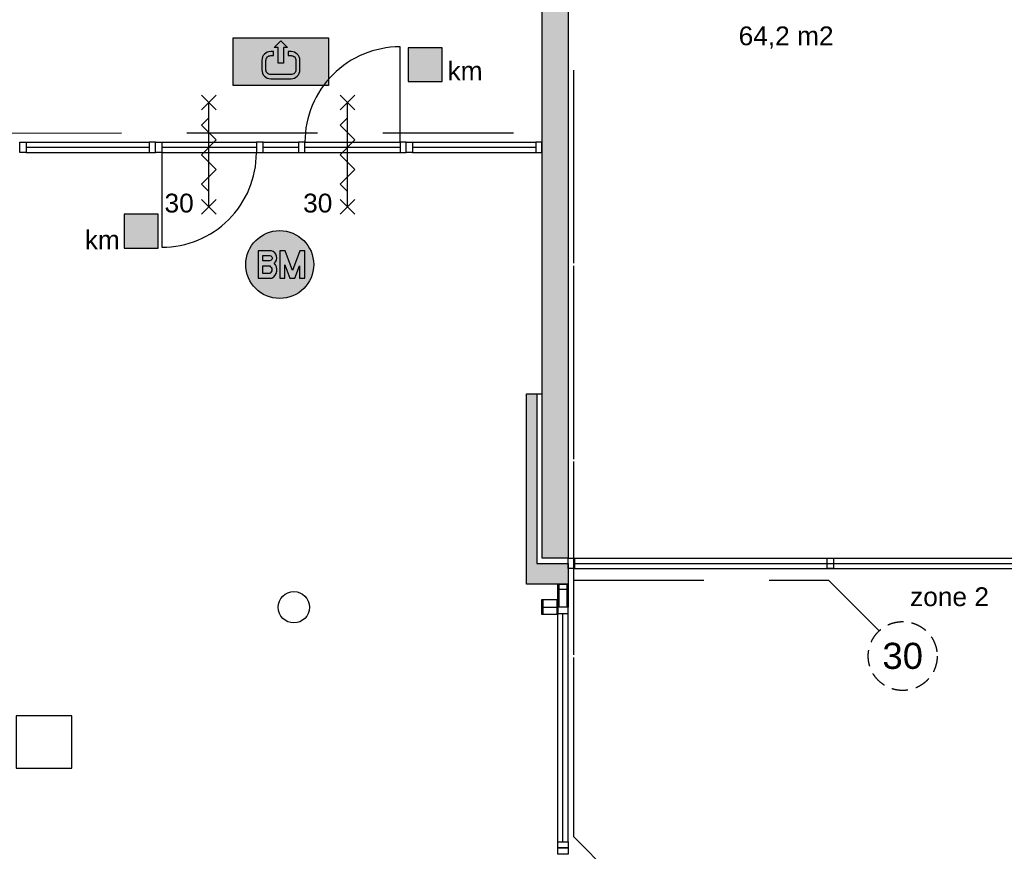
# Model space of a CAD drawing. Header units: millimetres. Extents: x 0 to 116900, y 0 to 82100.
# Tile 22 of 35: x 41503 to 50926, y 45293 to 53258. Entities that reach past the tile are written whole.
import ezdxf
from ezdxf.enums import TextEntityAlignment as Align

# ---------------------------------------------------------------- set-up
doc = ezdxf.new("R2010")
doc.units = ezdxf.units.MM
doc.header["$LTSCALE"] = 50
doc.header["$MEASUREMENT"] = 0
doc.linetypes.add('B0403', pattern=[37.5, 25, -12.5])
doc.linetypes.add('B0702', pattern=[4.6875, 3.125, -1.5625])
doc.layers.get('0').update_dxf_attribs({"color": 8, "linetype": 'CONTINUOUS'})
for name, color, linetype in [('AA65----_BEVEILIGING', 240, 'CONTINUOUS'), ('AI65----_BEVEILIGING', 1, 'CONTINUOUS'), ('AL22FG2-_BAKSTEEN', 2, 'CONTINUOUS'), ('AL22XI--_HOUT', 1, 'CONTINUOUS'), ('AL65----_BEVEILIGING', 240, 'CONTINUOUS'), ('ALR3OR3-_OPPR30', 150, 'B0403'), ('AT$1A---_ALGEMEEN', 7, 'CONTINUOUS'), ('AT65---_BEVEILIGING', 7, 'CONTINUOUS'), ('LAYER01', 252, 'CONTINUOUS'), ('LAYER08', 7, 'CONTINUOUS'), ('LAYER28', 8, 'CONTINUOUS'), ('LAYER30', 8, 'CONTINUOUS')]:
    doc.layers.add(name, color=color, linetype=linetype)
doc.styles.add('01_100', font='arial.ttf', dxfattribs={"height": 180})
doc.styles.add('02_100', font='arial.ttf', dxfattribs={"height": 250})
doc.styles.add('03_1', font='arial.ttf', dxfattribs={"height": 3.5})

# ---------------------------------------------------------------- blocks, each defined once
blk = doc.blocks.new('HA140')
at = {"layer": 'LAYER28', "color": 2, "linetype": 'Continuous'}
for points in [[(-70, 66.5), (70, 66.5)], [(0, -66.5), (0, 66.5)], [(-70, -66.5), (70, -66.5)]]:
    blk.add_lwpolyline(points, dxfattribs=at)
blk = doc.blocks.new('B1H-65S01L')
at = {"layer": 'AA65----_BEVEILIGING'}
blk.add_hatch(color=30, dxfattribs=at).paths.add_polyline_path([(-125, -125), (125, -125), (125, 125), (-125, 125)])
at = {"layer": 'AI65----_BEVEILIGING', "color": 250}
blk.add_lwpolyline([(125, 125), (-125, 125), (-125, -125), (125, -125)], close=True, dxfattribs=at)
blk = doc.blocks.new('A-S-65S035S')
at = {"layer": 'AL65----_BEVEILIGING'}
for p, q in [((0.707, 5.707), (-0.707, 4.293)), ((0.707, 4.293), (-0.707, 5.707)), ((0, -5), (0, 5)), ((0.707, -4.293), (-0.707, -5.707)), ((0.707, -5.707), (-0.707, -4.293))]:
    blk.add_line(p, q, dxfattribs=at)
blk.add_lwpolyline([(0, -3.536), (-0.707, -2.828), (0.707, -1.414), (-0.707, 0), (0.707, 1.414), (-0.707, 2.828), (0, 3.536)], dxfattribs=at)
at = {"layer": 'AT65---_BEVEILIGING', "color": 3, "style": '03_1', "width": 0.8}
blk.add_attdef('TIJD', text='', height=3.5, dxfattribs=at).set_placement((0.023, 7.5), align=Align.MIDDLE)
blk = doc.blocks.new('B1H-65S022')
at = {"layer": 'AA65----_BEVEILIGING'}
h = blk.add_hatch(color=100, dxfattribs=at)
h.paths.add_polyline_path([(0, -175), (0, -155), (-50, -105), (-20, -105), (-20, 0), (-110, 0), (-110, -10, 0.414214), (-75, -45), (-55, -45), (-55, -75), (-75, -75, -0.414214), (-140, -10), (-140, 0), (-350, 0), (-350, -175)])
h.paths.add_polyline_path([(-140, 0), (-140, 60, -0.414214), (-75, 125), (0, 125), (0, 175), (-350, 175), (-350, 0)])
h.paths.add_polyline_path([(0, 175), (0, 125), (75, 125, -0.414214), (140, 60), (140, 0), (350, 0), (350, 175)])
h.paths.add_polyline_path([(350, -175), (350, 0), (140, 0), (140, -10, -0.414214), (75, -75), (55, -75), (55, -45), (75, -45, 0.414214), (110, -10), (110, 0), (20, 0), (20, -105), (50, -105), (0, -155), (0, -175)])
h.paths.add_polyline_path([(110, 0), (110, 60, 0.414214), (75, 95), (0, 95), (0, 10), (20, 10), (20, 0)], flags=17)
h.paths.add_polyline_path([(-110, 0), (-20, 0), (-20, 10), (0, 10), (0, 95), (-75, 95, 0.414214), (-110, 60)])
at = {"layer": 'AI65----_BEVEILIGING'}
h = blk.add_hatch(color=255, dxfattribs=at)
edge = h.paths.add_edge_path()
edge.add_line((-55, -45), (-75, -45))
edge.add_arc((-75, -10), 35, 180, 270, ccw=False)
edge.add_line((-110, -10), (-110, 60))
edge.add_arc((-75, 60), 35, 90, 180, ccw=False)
edge.add_line((-75, 95), (75, 95))
edge.add_arc((75, 60), 35, 0, 90, ccw=False)
edge.add_line((110, 60), (110, -10))
edge.add_arc((75, -10), 35, -90, 0, ccw=False)
edge.add_line((75, -45), (55, -45))
edge.add_line((55, -45), (55, -75))
edge.add_line((55, -75), (75, -75))
edge.add_arc((75, -10), 65, 270, 360)
edge.add_line((140, -10), (140, 60))
edge.add_arc((75, 60), 65, 0, 90)
edge.add_line((75, 125), (-75, 125))
edge.add_arc((-75, 60), 65, 90, 180)
edge.add_line((-140, 60), (-140, -10))
edge.add_arc((-75, -10), 65, 180, 270)
edge.add_line((-75, -75), (-55, -75))
edge.add_line((-55, -75), (-55, -45))
blk.add_hatch(color=255, dxfattribs=at).paths.add_polyline_path([(20, 10), (20, -105), (50, -105), (0, -155), (-50, -105), (-20, -105), (-20, 10)])
at = {"layer": 'AI65----_BEVEILIGING', "color": 100, "linetype": 'Continuous'}
blk.add_lwpolyline([(-350, 175), (350, 175), (350, -175), (-350, -175)], close=True, dxfattribs=at)
at = {"layer": 'AI65----_BEVEILIGING', "color": 255, "linetype": 'Continuous'}
blk.add_lwpolyline([(-55, -45), (-75, -45, -0.414214), (-110, -10), (-110, 60, -0.414214), (-75, 95), (75, 95, -0.414214), (110, 60), (110, -10, -0.414214), (75, -45), (55, -45), (55, -75), (75, -75, 0.414214), (140, -10), (140, 60, 0.414214), (75, 125), (-75, 125, 0.414214), (-140, 60), (-140, -10, 0.414214), (-75, -75), (-55, -75)], format="xyb", close=True, dxfattribs=at)
at = {"layer": 'AI65----_BEVEILIGING', "color": 255}
blk.add_lwpolyline([(20, 10), (20, -105), (50, -105), (0, -155), (-50, -105), (-20, -105), (-20, 10)], close=True, dxfattribs=at)
blk = doc.blocks.new('B1H-65S00H')
at = {"layer": 'AA65----_BEVEILIGING'}
h = blk.add_hatch(color=256, dxfattribs=at)
h.paths.add_polyline_path([(110.4, 0), (77.9, 0), (94.6, -43.8)], flags=17)
h.paths.add_polyline_path([(0, 250), (0, 101.2), (39.4, 101.2), (77.9, 0), (110.4, 0), (147, 101.2), (184.6, 101.2), (184.6, 0), (250, 0, 0.414214)])
h.paths.add_polyline_path([(250, 0), (184.6, 0), (184.6, -101.2), (145.8, -101.2), (145.8, -8.4), (111.1, -101.2), (75.6, -101.2), (38.6, -1.6), (38.6, -101.2), (0, -101.2), (0, -250, 0.414214)])
h.paths.add_polyline_path([(0, 0), (-33.3, 0, -0.450434), (-57.3, -100.9), (-62.2, -101.2), (-158.5, -101.1), (-158.5, 0), (-250, 0, 0.414214), (0, -250)])
h.paths.add_polyline_path([(0, 250, 0.414214), (-250, 0), (-158.5, 0), (-158.5, 101.2), (-61.7, 101.1, -0.636384), (-41.8, 10, -0.047609), (-33.3, 0), (0, 0), (0, 101.2)])
h.paths.add_polyline_path([(-77.2, 67.2), (-125, 67.2), (-125, 26.3), (-77.6, 26.3, 1.044647)], flags=17)
h.paths.add_polyline_path([(-73.8, -10.6), (-124.9, -10.6), (-124.9, -67.1), (-73.8, -67.1, 0.559853)], flags=17)
at = {"layer": 'AI65----_BEVEILIGING'}
h = blk.add_hatch(color=255, dxfattribs=at)
h.paths.add_polyline_path([(-61.7, 101.1), (-158.5, 101.2), (-158.5, -101.1), (-62.2, -101.2), (-57.3, -100.9, 0.508957), (-41.8, 10, 0.636384)])
h.paths.add_polyline_path([(-125, 67.2), (-77.2, 67.2, -1.044647), (-77.6, 26.3), (-125, 26.3)], flags=16)
h.paths.add_polyline_path([(-124.9, -10.6), (-73.8, -10.6, -0.559853), (-73.8, -67.1), (-124.9, -67.1)], flags=16)
h.paths.add_polyline_path([(39.4, 101.2), (0, 101.2), (0, -101.2), (38.6, -101.2), (38.6, -1.6), (75.6, -101.2), (111.1, -101.2), (145.8, -8.4), (145.8, -101.2), (184.6, -101.2), (184.6, 101.2), (147, 101.2), (94.6, -43.8)])
at = {"layer": 'AI65----_BEVEILIGING', "color": 255}
for points in [[(-61.7, 101.1), (-158.5, 101.2), (-158.5, -101.1), (-62.2, -101.2), (-57.3, -100.9, 0.508957), (-41.8, 10, 0.636384), (-61.7, 101.1)], [(-77.6, 26.3), (-125, 26.3), (-125, 67.2), (-77.2, 67.2, -1.044647), (-77.6, 26.3)], [(-73.8, -10.6, -0.559853), (-73.8, -67.1), (-124.9, -67.1), (-124.9, -10.6), (-73.8, -10.6, -0.559853)]]:
    blk.add_lwpolyline(points, format="xyb", close=True, dxfattribs=at)
blk.add_lwpolyline([(184.6, 101.2), (147, 101.2), (94.6, -43.8), (39.4, 101.2), (0, 101.2), (0, -101.2), (38.6, -101.2), (38.6, -1.6), (75.6, -101.2), (111.1, -101.2), (145.8, -8.4), (145.8, -101.2), (184.6, -101.2), (184.6, 101.2)], close=True, dxfattribs=at)
at = {"layer": 'AL65----_BEVEILIGING'}
blk.add_circle((0, 0), 250, dxfattribs=at)

msp = doc.modelspace()

# ---------------------------------------------------------------- hatches: boundary and pattern name
at = {"layer": 'LAYER01'}
h = msp.add_hatch(color=252, dxfattribs=at)
h.dxf.hatch_style = 1
h.paths.add_polyline_path([(46752.2, 55084.2), (46502.2, 55084.2), (46502.2, 48100.2), (46752.2, 48100.2)])
h = msp.add_hatch(color=252, dxfattribs=at)
h.dxf.hatch_style = 1
h.paths.add_polyline_path([(46752.2, 47950.2), (46752.2, 48050.2), (46452.2, 48050.2), (46452.2, 49675.2), (46352.2, 49675.2), (46352.2, 47950.2), (46352.2, 47850.2), (46752.2, 47850.2)])

# ---------------------------------------------------------------- linework, layer by layer
at = {"layer": 'AL22FG2-_BAKSTEEN'}
msp.add_lwpolyline([(46352.2, 49675.2), (46502.2, 49675.2)], dxfattribs=at)
at = {"layer": 'AL22XI--_HOUT'}
msp.add_lwpolyline([(46652.4, 47561.9), (46499.4, 47561.9), (46499.4, 47704.8), (46652.4, 47704.8)], close=True, dxfattribs=at)
at = {"layer": 'ALR3OR3-_OPPR30'}
for p, q in [((41228.3, 52171.8), (46802.2, 52175.2)), ((46802.2, 52175.2), (46802.2, 45436.1))]:
    msp.add_line(p, q, dxfattribs=at)
for points in [[(44302.2, 70287.3), (44302.2, 62150.2), (46802.2, 62150.2), (46802.2, 45436.1)], [(46802.2, 47890.5), (49244.6, 47890.5)], [(49244.6, 47890.5), (49729.8, 47405.2)], [(46802.2, 45436.1), (47225.8, 45012.5)]]:
    msp.add_lwpolyline(points, dxfattribs=at)
at = {"layer": 'ALR3OR3-_OPPR30', "linetype": 'B0702'}
msp.add_open_spline([(50283.7, 47163.4), (50283.7, 47173.5), (50283.2, 47183.6), (50281.4, 47203.6), (50280, 47213.6), (50276.1, 47235), (50273.3, 47246.3), (50266.7, 47268.7), (50262.7, 47279.7), (50253.8, 47301.2), (50248.7, 47311.7), (50237.7, 47331.8), (50231.8, 47341.3), (50220.2, 47358.2), (50214.6, 47365.6), (50198.8, 47384.9), (50188, 47396.2), (50166.9, 47415.6), (50156.7, 47423.8), (50138, 47437.2), (50129.6, 47442.6), (50112.4, 47452.8), (50103.6, 47457.4), (50082.4, 47467.4), (50070, 47472.4), (50047.9, 47479.6), (50038.4, 47482.3), (50019.1, 47486.8), (50009.4, 47488.6), (49983.8, 47492.2), (49967.9, 47493.3), (49939.6, 47493.1), (49927.2, 47492.3), (49902.6, 47489.4), (49890.4, 47487.2), (49869.2, 47482.2), (49860.1, 47479.7), (49836.3, 47471.8), (49821.8, 47465.9), (49796.1, 47453.2), (49784.7, 47446.7), (49765.5, 47434.2), (49757.4, 47428.3), (49741.7, 47416), (49734.1, 47409.4), (49717.2, 47393.3), (49708.1, 47383.6), (49693.3, 47365.6), (49687.3, 47357.7), (49676.2, 47341.4), (49670.9, 47332.9), (49658.3, 47310.4), (49651.6, 47295.9), (49641.5, 47269.5), (49637.7, 47257.7), (49631.5, 47233.7), (49629.1, 47221.6), (49626.1, 47199.9), (49625.2, 47190.5), (49623.8, 47165.5), (49624.1, 47149.9), (49626.6, 47121.3), (49628.6, 47108.4), (49633.3, 47085.9), (49635.8, 47076.2), (49641.6, 47057.1), (49645, 47047.7), (49653.8, 47026.1), (49659.7, 47014.1), (49671, 46993.8), (49676.2, 46985.3), (49687.4, 46969), (49693.4, 46961.1), (49709.8, 46941.2), (49720.8, 46929.7), (49741.8, 46910.7), (49751.5, 46902.9), (49771.6, 46888.4), (49782, 46881.8), (49801.1, 46871.1), (49809.5, 46866.8), (49832.4, 46856.5), (49847, 46851.1), (49874.6, 46843.1), (49887.3, 46840.2), (49910.1, 46836.4), (49920, 46835.3), (49939.8, 46833.8), (49949.8, 46833.5), (49973.1, 46833.9), (49986.5, 46835), (50009.5, 46838.2), (50019.3, 46840), (50038.6, 46844.5), (50048.1, 46847.2), (50072.6, 46855.3), (50087.3, 46861.4), (50112.6, 46874.1), (50123.4, 46880.3), (50144.2, 46893.8), (50154.2, 46901.1), (50171, 46915), (50178.1, 46921.4), (50196, 46938.9), (50206.3, 46950.6), (50223.9, 46973.5), (50231.3, 46984.6), (50243.1, 47004.5), (50247.7, 47013.3), (50256.2, 47031.2), (50260, 47040.4), (50269, 47064.6), (50273.4, 47080), (50278.8, 47105.7), (50280.4, 47115.9), (50282.8, 47136.5), (50283.5, 47146.8), (50283.7, 47159.3), (50283.7, 47161.3), (50283.7, 47163.4)], degree=3, knots=[-1.570793, -1.570793, -1.570793, -1.570793, -1.479129, -1.479129, -1.387465, -1.387465, -1.281377, -1.281377, -1.175289, -1.175289, -1.069201, -1.069201, -0.967447, -0.967447, -0.882681, -0.882681, -0.740633, -0.740633, -0.622204, -0.622204, -0.531274, -0.531274, -0.440343, -0.440343, -0.318893, -0.318893, -0.228804, -0.228804, -0.138715, -0.138715, 0.006031, 0.006031, 0.118639, 0.118639, 0.231247, 0.231247, 0.317271, 0.317271, 0.459274, 0.459274, 0.577877, 0.577877, 0.668693, 0.668693, 0.75951, 0.75951, 0.881005, 0.881005, 0.971087, 0.971087, 1.061169, 1.061169, 1.205893, 1.205893, 1.318537, 1.318537, 1.431181, 1.431181, 1.5172, 1.5172, 1.659162, 1.659162, 1.777889, 1.777889, 1.868627, 1.868627, 1.959366, 1.959366, 2.080917, 2.080917, 2.17099, 2.17099, 2.261063, 2.261063, 2.405761, 2.405761, 2.518449, 2.518449, 2.631137, 2.631137, 2.717153, 2.717153, 2.859063, 2.859063, 2.977946, 2.977946, 3.068592, 3.068592, 3.159238, 3.159238, 3.280888, 3.280888, 3.370947, 3.370947, 3.461006, 3.461006, 3.605655, 3.605655, 3.718424, 3.718424, 3.831193, 3.831193, 3.917206, 3.917206, 4.05902, 4.05902, 4.17989, 4.17989, 4.270034, 4.270034, 4.360177, 4.360177, 4.50515, 4.50515, 4.599309, 4.599309, 4.693468, 4.693468, 4.712392, 4.712392, 4.712392, 4.712392], dxfattribs=at)
at = {"layer": 'LAYER01', "color": 2, "linetype": 'Continuous'}
for points in [[(46502.2, 48100.2), (46502.2, 55084.2)], [(46752.2, 55084.2), (46752.2, 48100.2)], [(46352.2, 47950.2), (46352.2, 49675.2)], [(46352.2, 49675.2), (46452.2, 49675.2)], [(46452.2, 49675.2), (46452.2, 48050.2)], [(46752.2, 48100.2), (46502.2, 48100.2)], [(46452.2, 48050.2), (46752.2, 48050.2)], [(46752.2, 48050.2), (46752.2, 47950.2)], [(46352.2, 47850.2), (46352.2, 47950.2)], [(46752.2, 47950.2), (46752.2, 47850.2)], [(46752.2, 47850.2), (46352.2, 47850.2)]]:
    msp.add_lwpolyline(points, dxfattribs=at)
at = {"layer": 'LAYER01', "color": 252}
for points in [[(45143.1, 52087.1), (45143.2, 52997.5, 0.414214), (44232.8, 52087.1)], [(42862.6, 51983.6), (42862.6, 51077.4, 0.414214), (43768.9, 51983.6)]]:
    msp.add_lwpolyline(points, format="xyb", dxfattribs=at)
at = {"layer": 'LAYER01', "color": 1, "linetype": 'Continuous'}
for points in [[(49232.2, 48100.2), (49292.2, 48100.2), (49292.2, 48000.2), (49232.2, 48000.2)], [(46662.4, 47850.2), (46742.2, 47850.2), (46742.2, 47800.2), (46662.4, 47800.2)]]:
    msp.add_lwpolyline(points, close=True, dxfattribs=at)
for points in [[(46652.4, 47630.2), (46652.4, 47850.2), (46662.4, 47850.2), (46662.4, 47630.2)], [(46742.2, 47630.2), (46742.2, 47850.2), (46752.2, 47850.2), (46752.2, 47630.2)]]:
    msp.add_lwpolyline(points, dxfattribs=at)
at = {"layer": 'LAYER08', "color": 2}
msp.add_lwpolyline([(41469.8, 46590.2), (41469.8, 46090.2), (42001.5, 46090.2), (42001.5, 46590.2)], close=True, dxfattribs=at)
at = {"layer": 'LAYER28', "color": 2, "linetype": 'Continuous'}
msp.add_lwpolyline([(43977.2, 47630.2, -1), (44277.2, 47630.2, -1)], format="xyb", close=True, dxfattribs=at)
at = {"layer": 'LAYER30', "color": 1, "linetype": 'Continuous'}
for points in [[(41504.6, 52085.3), (41564.6, 52085.3), (41564.6, 51985.3), (41504.6, 51985.3)], [(42802.9, 52085.3), (42743.1, 52085.3), (42743.1, 51985.5), (42802.9, 51985.5)], [(42802.9, 52085), (42862.6, 52085), (42862.6, 51986), (42802.9, 51986)], [(43832.8, 52085), (43768.9, 52085), (43768.9, 51986), (43832.8, 51986)], [(44232.8, 52084.9), (44173, 52084.9), (44173, 51985.9), (44232.8, 51985.9)], [(45202.9, 52084.9), (45143.1, 52084.9), (45143.1, 51985.9), (45202.9, 51985.9)], [(45202.9, 52085.3), (45262.9, 52085.3), (45262.9, 51985.3), (45202.9, 51985.3)], [(46501.2, 52085.3), (46441.4, 52085.3), (46441.4, 51985.5), (46501.2, 51985.5)], [(46752.2, 48100.2), (46812.2, 48100.2), (46812.2, 48000.2), (46752.2, 48000.2)], [(46652.4, 47630.2), (46652.4, 47570.4), (46752.2, 47570.4), (46752.2, 47630.2)], [(46652.4, 45325.1), (46652.4, 45385.1), (46752.4, 45385.1), (46752.4, 45325.1)], [(46752.4, 45325.1), (46752.4, 45265.3), (46652.7, 45265.3), (46652.7, 45325.1)]]:
    msp.add_lwpolyline(points, close=True, dxfattribs=at)
for points in [[(41564.6, 52085.3), (42743.1, 52085.3)], [(41564.6, 52035.3), (42743.1, 52035.3)], [(42862.6, 52085), (43768.9, 52085)], [(42862.6, 52035.3), (43768.9, 52035.2)], [(43832.8, 52085), (44173, 52084.9)], [(43832.8, 52035.2), (44173, 52035.2)], [(44232.8, 52084.9), (45143.1, 52084.9)], [(44232.8, 52035.2), (45143.1, 52035.2)], [(45262.9, 52085.3), (46441.4, 52085.3)], [(45262.9, 52035.3), (46441.4, 52035.3)], [(41564.6, 51985.3), (42743.1, 51985.5)], [(42862.6, 51986), (43768.9, 51986)], [(43832.8, 51986), (44173, 51985.9)], [(44232.8, 51985.9), (45143.1, 51985.9)], [(45262.9, 51985.3), (46441.4, 51985.5)], [(46812.2, 48100.2), (54192.4, 48100.2)], [(46812.2, 48050.2), (54192.4, 48050.2)], [(46812.2, 48000.2), (54192.4, 48000.4)], [(46652.4, 45385.1), (46652.4, 47570.4)], [(46702.4, 45385.1), (46702.4, 47570.4)], [(46752.4, 45385.1), (46752.2, 47570.4)]]:
    msp.add_lwpolyline(points, dxfattribs=at)

# ---------------------------------------------------------------- block references
at = {"xscale": 1.3, "yscale": 1.3, "zscale": 1.3, "rotation": 180}
msp.add_blockref('B1H-65S022', (44002.8, 52855), dxfattribs=at)
at = {"xscale": 1.3, "yscale": 1.3, "zscale": 1.3}
for name, p in [('B1H-65S01L', (45384.8, 52826.9)), ('B1H-65S01L', (42665.3, 51233)), ('B1H-65S00H', (43992, 50912.7))]:
    msp.add_blockref(name, p, dxfattribs=at)
at = {"xscale": 100, "yscale": 100}
for p in [(43313.7, 51964.5), (44640.1, 51964.5)]:
    msp.add_blockref('A-S-65S035S', p, dxfattribs=at)
at = {"layer": 'LAYER28', "rotation": 270}
msp.add_blockref('HA140', (46577.2, 47630.2), dxfattribs=at)

# ---------------------------------------------------------------- texts
at = {"layer": 'AT$1A---_ALGEMEEN', "color": 7, "style": '01_100'}
for s, p in [('64,2 m2', (48383.8, 53012.7)), ('km', (45598.1, 52677)), ('30', (42889.4, 51411.2)), ('30', (44215.9, 51411.2)), ('km', (42126.1, 51058.6)), ('zone 2', (50024.7, 47641.6))]:
    msp.add_text(s, height=180, dxfattribs=at).set_placement(p)
at = {"layer": 'AT$1A---_ALGEMEEN', "color": 2, "insert": (49954, 47163.4), "char_height": 250, "width": 1024.758, "attachment_point": 5, "style": '02_100'}
msp.add_mtext('30', dxfattribs=at)

doc.saveas('drawing.dxf')
